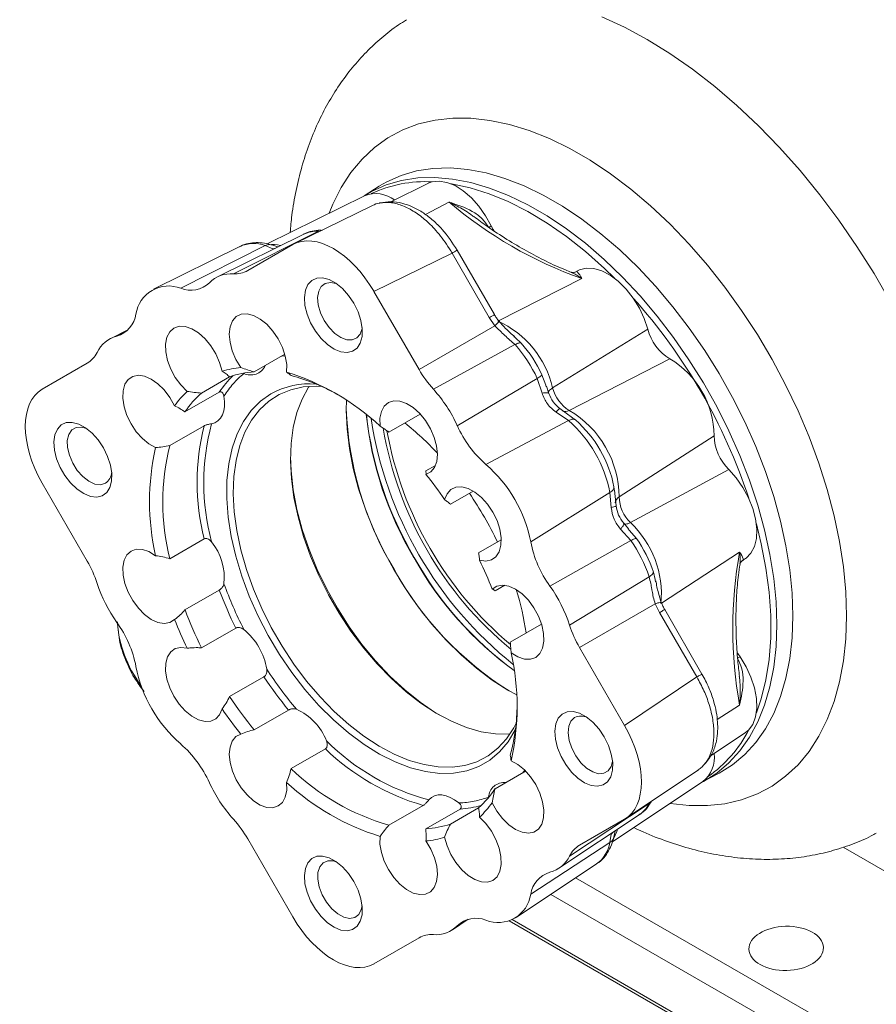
# Model space of a CAD drawing. Header units: inches. Extents: x 0.3 to 33.9, y 0.2 to 21.7.
# Tile 16 of 18: x 27.5 to 30.2, y 16.4 to 19.5. Entities that reach past the tile are written whole.
import ezdxf

# ---------------------------------------------------------------- set-up
doc = ezdxf.new("R2010")
doc.units = ezdxf.units.IN
doc.header["$MEASUREMENT"] = 0

msp = doc.modelspace()

# ---------------------------------------------------------------- linework, layer by layer
at = {"color": 7, "linetype": 'Continuous', "lineweight": 15}
for p, q in [((28.8047, 18.9567), (28.6872, 18.8985)), ((28.65, 18.9474), (28.6027, 18.9173)), ((28.604, 18.9177), (28.2978, 18.7662)), ((28.6288, 18.8871), (28.3833, 18.7664)), ((28.1917, 18.6719), (28.4597, 18.8056)), ((28.9945, 18.8179), (29.0023, 18.8225)), ((28.4131, 18.7967), (28.1414, 18.6623)), ((28.2124, 18.7577), (27.9407, 18.6233)), ((28.0262, 18.6264), (28.2916, 18.7605)), ((28.2367, 18.6819), (28.3783, 18.7637)), ((28.2916, 18.7605), (28.3162, 18.751)), ((28.3314, 18.7563), (28.3124, 18.7628)), ((28.8792, 18.7369), (28.6338, 18.6162)), ((28.9962, 18.5342), (28.8792, 18.7369)), ((29.0125, 18.5435), (28.8955, 18.7462)), ((29.2783, 18.6833), (29.2646, 18.6765)), ((28.6338, 18.6162), (28.7754, 18.3709)), ((28.9962, 18.5342), (29.0136, 18.5084)), ((27.8599, 18.4954), (27.8066, 18.469)), ((28.7754, 18.3709), (29.0136, 18.5084)), ((29.1954, 18.3131), (29.4949, 18.4975)), ((29.0787, 18.4705), (29.074, 18.475)), ((29.0771, 18.4492), (28.8205, 18.3089)), ((28.3536, 18.4188), (28.2573, 18.3632)), ((29.5637, 18.4047), (29.2479, 18.2424)), ((27.5905, 18.3088), (27.7321, 18.3906)), ((28.18, 18.3482), (28.0913, 18.297)), ((28.8958, 18.1939), (29.1469, 18.3426)), ((29.1469, 18.3426), (29.1622, 18.2965)), ((29.1752, 18.3167), (29.1736, 18.3213)), ((29.183, 18.296), (29.1758, 18.3181)), ((28.0396, 18.2375), (28.1475, 18.2997)), ((29.2583, 18.2193), (29.2186, 18.2479)), ((28.7792, 18.2308), (28.6809, 18.174)), ((29.2451, 18.2101), (28.9859, 18.0723)), ((29.2061, 18.2372), (29.2451, 18.2101)), ((29.2669, 18.2123), (29.2569, 18.2194)), ((28.0996, 18.1938), (27.9917, 18.1315)), ((29.4049, 17.9704), (29.7034, 18.1627)), ((28.7966, 18.0519), (28.8271, 18.0695)), ((29.7493, 18.0568), (29.4399, 17.8896)), ((27.7321, 17.7684), (27.5905, 18.0137)), ((29.3895, 17.9897), (29.3884, 18.002)), ((28.9455, 17.9887), (28.874, 17.9474)), ((29.1266, 17.8286), (29.3756, 17.9842)), ((29.3756, 17.9842), (29.3796, 17.9368)), ((29.3951, 17.9423), (29.3901, 17.991)), ((29.4089, 17.8692), (29.4412, 17.8329)), ((29.4345, 17.8701), (29.419, 17.8874)), ((29.4366, 17.8661), (29.433, 17.8703)), ((27.9917, 17.776), (28.0996, 17.8383)), ((28.9625, 17.7941), (29.034, 17.8353)), ((29.4412, 17.8329), (29.1869, 17.6897)), ((29.7893, 17.7678), (29.802, 17.7762)), ((29.2488, 17.567), (29.4986, 17.7191)), ((29.0448, 17.6925), (29.0143, 17.6748)), ((29.5194, 17.7035), (29.5176, 17.711)), ((28.1475, 17.677), (28.0396, 17.6148)), ((29.5182, 17.6345), (29.28, 17.497)), ((29.5182, 17.6345), (29.5318, 17.6066)), ((29.6488, 17.4039), (29.5318, 17.6066)), ((29.665, 17.4133), (29.548, 17.616)), ((29.0622, 17.5136), (29.1605, 17.5703)), ((28.0913, 17.4955), (28.1992, 17.5578)), ((29.28, 17.497), (29.4216, 17.2518)), ((29.7846, 17.4676), (29.7767, 17.4631)), ((28.2878, 17.4044), (28.1799, 17.3421)), ((29.6488, 17.4039), (29.4216, 17.2518)), ((28.2573, 17.2377), (28.3652, 17.3)), ((29.691, 17.1554), (29.802, 17.2294)), ((28.4809, 17.1778), (28.373, 17.1156)), ((29.0143, 17.0521), (29.1105, 17.1077)), ((29.4264, 16.9597), (29.6537, 17.1119)), ((29.6668, 17.074), (29.7165, 17.0999)), ((29.7165, 17.0999), (29.7146, 17.099)), ((29.3838, 16.8858), (29.6678, 17.075)), ((29.4986, 17.0061), (29.2488, 16.8409)), ((28.6809, 16.9378), (28.7887, 17.0001)), ((28.9044, 16.9887), (28.7966, 16.9264)), ((28.874, 16.9414), (28.9625, 16.9926)), ((29.2154, 16.8022), (29.4676, 16.9702)), ((29.4216, 16.9567), (29.28, 16.8749)), ((29.3796, 16.9092), (29.3756, 16.8831)), ((29.3879, 16.8999), (29.3918, 16.9197)), ((28.3783, 16.6493), (28.2367, 16.8946)), ((29.3756, 16.8831), (29.1266, 16.7204)), ((29.0813, 16.6478), (29.3335, 16.8159)), ((28.8805, 16.6088), (28.9301, 16.6418)), ((30.0137, 16.0857), (29.0587, 16.637)), ((28.7754, 16.5835), (28.6338, 16.5017))]:
    msp.add_line(p, q, dxfattribs=at)
at = {"color": 8, "linetype": 'Continuous', "lineweight": 15}
for p, q in [((28.7953, 18.8584), (28.8696, 18.8978)), ((28.3248, 18.753), (28.3162, 18.751)), ((28.3162, 18.751), (28.3204, 18.7509)), ((29.2869, 18.6569), (29.0253, 18.5244)), ((27.8253, 18.4758), (27.854, 18.49)), ((29.0967, 18.4536), (29.0787, 18.4705)), ((28.3538, 18.4144), (28.3443, 18.4134)), ((29.1736, 18.3213), (29.1616, 18.3543)), ((29.4587, 17.8398), (29.4366, 17.8661)), ((29.5379, 17.6366), (29.7834, 17.7969)), ((29.5176, 17.711), (29.5122, 17.7339)), ((29.7834, 17.315), (29.7127, 17.2707)), ((29.1013, 17.1023), (29.1066, 17.1096)), ((29.3857, 16.9157), (29.3796, 16.9092)), ((29.3816, 16.9129), (29.3796, 16.9092)), ((30.1087, 16.8688), (30.3577, 16.725)), ((30.054, 16.3182), (29.2678, 16.7721)), ((29.1901, 16.7203), (30.0127, 16.2454)), ((28.9225, 16.6394), (28.8958, 16.6216)), ((30.0127, 16.0959), (29.0687, 16.6408))]:
    msp.add_line(p, q, dxfattribs=at)
at = {"color": 8, "linetype": 'Continuous', "lineweight": 15, "flags": 128}
for points in [[(30.2566, 18.5852), (30.2062, 18.6726), (30.1524, 18.7578), (30.0955, 18.8404), (30.0359, 18.9201), (29.9737, 18.9964), (29.9092, 19.069), (29.8428, 19.1375), (29.7748, 19.2017), (29.7055, 19.2613), (29.6351, 19.3159), (29.5642, 19.3653), (29.4928, 19.4093), (29.4215, 19.4476), (29.3505, 19.4802)], [(30.1196, 17.5967), (30.1171, 17.6722), (30.1097, 17.7501), (30.0975, 17.8299), (30.0805, 17.9112), (30.0588, 17.9935), (30.0326, 18.0763), (30.0019, 18.1591), (29.967, 18.2415), (29.9281, 18.3229), (29.8854, 18.4029), (29.8391, 18.481), (29.7896, 18.5567), (29.7371, 18.6297), (29.6819, 18.6994), (29.6244, 18.7655), (29.5648, 18.8276), (29.5036, 18.8853), (29.4411, 18.9383), (29.3777, 18.9862), (29.3137, 19.0289), (29.2495, 19.0659), (29.1855, 19.0972), (29.1221, 19.1225), (29.0596, 19.1417), (28.9984, 19.1546), (28.9388, 19.1613), (28.8813, 19.1616), (28.8261, 19.1556), (28.7736, 19.1433), (28.7241, 19.1247), (28.6778, 19.1), (28.6351, 19.0693), (28.5962, 19.0328), (28.5613, 18.9907), (28.5306, 18.9433), (28.5044, 18.8908), (28.4929, 18.8627)], [(28.6513, 18.9482), (28.6738, 18.9613), (28.7193, 18.9815), (28.7679, 18.9956), (28.8192, 19.0035), (28.873, 19.005), (28.9289, 19.0003), (28.9865, 18.9892), (29.0455, 18.972), (29.1055, 18.9486), (29.166, 18.9193), (29.2268, 18.8842), (29.2874, 18.8436), (29.3473, 18.7977), (29.4063, 18.7469), (29.4639, 18.6914), (29.5198, 18.6316), (29.5736, 18.568), (29.625, 18.5008), (29.6736, 18.4307), (29.719, 18.3579), (29.7611, 18.283), (29.7995, 18.2065), (29.8341, 18.1288), (29.8644, 18.0505), (29.8905, 17.9721), (29.912, 17.894), (29.9289, 17.8169), (29.9411, 17.7411), (29.9484, 17.6673), (29.9509, 17.5958), (29.9484, 17.5271), (29.9411, 17.4616), (29.9289, 17.3999), (29.912, 17.3423), (29.8905, 17.2891), (29.8644, 17.2408), (29.8341, 17.1976), (29.7995, 17.1597), (29.7611, 17.1276), (29.719, 17.1013), (29.7165, 17.0999)], [(29.668, 17.0746), (29.6694, 17.0754), (29.7113, 17.1016), (29.7497, 17.1337), (29.7841, 17.1714), (29.8144, 17.2146), (29.8404, 17.2628), (29.8619, 17.3158), (29.8788, 17.3733), (29.8909, 17.4349), (29.8982, 17.5002), (29.9007, 17.5687), (29.8982, 17.6401), (29.8909, 17.7138), (29.8788, 17.7894), (29.8619, 17.8663), (29.8404, 17.9442), (29.8144, 18.0225), (29.7841, 18.1006), (29.7497, 18.1781), (29.7113, 18.2544), (29.6694, 18.3291), (29.624, 18.4018), (29.5755, 18.4718), (29.5243, 18.5388), (29.4706, 18.6023), (29.4148, 18.6619), (29.3573, 18.7173), (29.2985, 18.768), (29.2387, 18.8138), (29.1782, 18.8543), (29.1176, 18.8893), (29.0572, 18.9185), (28.9974, 18.9418), (28.9385, 18.9591), (28.881, 18.9701), (28.8252, 18.9749), (28.7716, 18.9733), (28.7203, 18.9655), (28.6719, 18.9514), (28.6265, 18.9312), (28.6032, 18.9177)], [(29.1954, 18.3131), (29.1916, 18.3106), (29.1884, 18.308), (29.1858, 18.3055), (29.1839, 18.303), (29.1827, 18.3006), (29.1822, 18.2983), (29.1824, 18.2962), (29.1825, 18.296)], [(29.4399, 17.8896), (29.4358, 17.8876), (29.432, 17.8861), (29.4285, 17.8851), (29.4254, 17.8847), (29.4227, 17.8849), (29.4205, 17.8856), (29.4188, 17.8867)], [(29.5646, 17.0063), (29.5648, 17.0062), (29.6244, 16.9996), (29.6819, 16.9993), (29.7371, 17.0053), (29.7896, 17.0176), (29.8391, 17.0362), (29.8854, 17.0609), (29.9281, 17.0916), (29.967, 17.1281), (30.0019, 17.1701), (30.0326, 17.2176), (30.0588, 17.27), (30.0805, 17.3273), (30.0975, 17.3889), (30.1097, 17.4547), (30.1171, 17.524), (30.1196, 17.5967)], [(29.3864, 16.8951), (29.3973, 16.9175), (29.3996, 16.9249)]]:
    msp.add_lwpolyline(points, dxfattribs=at)
at = {"color": 7, "linetype": 'Continuous', "lineweight": 15, "flags": 128}
for points in [[(29.0023, 18.8225), (28.9846, 18.8548), (28.9636, 18.8847), (28.94, 18.9111), (28.9147, 18.9329), (28.8886, 18.9493), (28.8628, 18.9596), (28.8383, 18.9636), (28.816, 18.961), (28.8047, 18.9567)], [(29.3897, 18.6584), (29.3581, 18.689), (29.2991, 18.7416), (29.2391, 18.7891), (29.1783, 18.8314), (29.1171, 18.8681), (29.0561, 18.899), (28.9956, 18.9239), (28.9361, 18.9426), (28.8778, 18.955), (28.8752, 18.9554)], [(29.0023, 18.8225), (29.0082, 18.8113), (29.0114, 18.8058)], [(29.4949, 18.4975), (29.4837, 18.5311), (29.4682, 18.5642), (29.4489, 18.5956), (29.4265, 18.624), (29.402, 18.6484), (29.3762, 18.6678), (29.3502, 18.6814), (29.3249, 18.6889), (29.3013, 18.6898), (29.2802, 18.6842), (29.2783, 18.6833)], [(28.5706, 18.5792), (28.5539, 18.604), (28.5347, 18.6254), (28.514, 18.6423), (28.4928, 18.6538), (28.4724, 18.6593), (28.4537, 18.6585), (28.4379, 18.6514), (28.4258, 18.6383), (28.418, 18.6201), (28.4149, 18.5977), (28.4167, 18.5723), (28.4234, 18.5452), (28.4345, 18.518), (28.4495, 18.492), (28.4675, 18.4688), (28.4876, 18.4495), (28.5087, 18.4352), (28.5297, 18.4266), (28.5493, 18.4243), (28.5667, 18.4283), (28.5808, 18.4384), (28.5908, 18.4542), (28.5963, 18.4746), (28.5969, 18.4987), (28.5926, 18.5251), (28.5837, 18.5525), (28.5706, 18.5792)], [(28.5172, 18.6401), (28.515, 18.641), (28.4967, 18.6448), (28.4807, 18.6419), (28.4681, 18.6325), (28.4599, 18.6173), (28.4566, 18.5974), (28.4586, 18.5743), (28.4656, 18.5496), (28.4772, 18.5253)], [(28.3588, 18.3629), (28.3594, 18.387), (28.355, 18.4134), (28.346, 18.4407), (28.3327, 18.4673), (28.3161, 18.4919), (28.2968, 18.5131), (28.2761, 18.5298), (28.255, 18.5409), (28.2347, 18.546), (28.2162, 18.5448), (28.2007, 18.5372), (28.1889, 18.5238), (28.1814, 18.5052), (28.1788, 18.4826), (28.1811, 18.457), (28.1882, 18.4299), (28.1997, 18.4028), (28.2151, 18.3772)], [(28.4772, 18.5253), (28.4925, 18.5031), (28.5103, 18.4847), (28.5293, 18.4715), (28.5482, 18.4643), (28.5655, 18.4639), (28.5799, 18.4701), (28.5905, 18.4825), (28.5962, 18.5002), (28.5966, 18.5026)], [(28.1562, 18.3657), (28.1486, 18.3929), (28.1367, 18.4199), (28.121, 18.4453), (28.1025, 18.4677), (28.0821, 18.486), (28.061, 18.499), (28.0403, 18.5061), (28.0212, 18.5069), (28.0046, 18.5013), (27.9915, 18.4897), (27.9826, 18.4727), (27.9784, 18.4512), (27.9791, 18.4265), (27.9847, 18.3997), (27.9949, 18.3724), (28.009, 18.3462), (28.0265, 18.3223), (28.0462, 18.3022)], [(28.0069, 18.2569), (27.9923, 18.283), (27.9746, 18.3066), (27.9547, 18.3262), (27.9337, 18.341), (27.9128, 18.3501), (27.893, 18.3529), (27.8755, 18.3494), (27.8612, 18.3397), (27.8508, 18.3244), (27.8451, 18.3042), (27.8442, 18.2804), (27.8483, 18.2541), (27.857, 18.2268), (27.87, 18.2001), (27.8864, 18.1753), (27.9055, 18.1538), (27.9262, 18.1369), (27.9473, 18.1253)], [(28.4695, 18.3176), (28.4535, 18.3184), (28.4116, 18.316), (28.3723, 18.3073), (28.336, 18.2923), (28.3031, 18.2713), (28.2739, 18.2445), (28.2488, 18.212), (28.228, 18.1744), (28.2117, 18.1319), (28.2001, 18.085), (28.1934, 18.0343), (28.1915, 17.9802), (28.1946, 17.9233), (28.2026, 17.8643), (28.2153, 17.8037), (28.2328, 17.7423), (28.2547, 17.6806), (28.2808, 17.6193), (28.311, 17.5591), (28.3448, 17.5005), (28.3819, 17.4443), (28.4219, 17.391), (28.4643, 17.3412), (28.5088, 17.2954), (28.5549, 17.254), (28.602, 17.2176), (28.6497, 17.1866), (28.6975, 17.1611), (28.7448, 17.1416), (28.7912, 17.1282), (28.8361, 17.121), (28.8791, 17.1202), (28.9198, 17.1258), (28.9576, 17.1376), (28.9923, 17.1556), (29.0234, 17.1796), (29.0506, 17.2093), (29.0736, 17.2444), (29.0809, 17.2586)], [(28.4298, 18.3178), (28.4283, 18.3157), (28.4075, 18.278), (28.3912, 18.2355), (28.3797, 18.1887), (28.3729, 18.1379), (28.3711, 18.0838), (28.3742, 18.027), (28.3821, 17.968), (28.3949, 17.9074), (28.4123, 17.846), (28.4342, 17.7843), (28.4604, 17.723), (28.4905, 17.6627), (28.5243, 17.6042), (28.5614, 17.548), (28.6014, 17.4947), (28.6439, 17.4448), (28.6884, 17.399), (28.7345, 17.3577), (28.7816, 17.3213), (28.8293, 17.2902), (28.877, 17.2648), (28.9243, 17.2452), (28.9707, 17.2318), (29.0157, 17.2247), (29.0587, 17.2239), (29.0612, 17.2241)], [(28.1621, 18.287), (28.164, 18.2704), (28.1637, 18.2549), (28.1615, 18.2407), (28.1572, 18.2283), (28.1511, 18.2178), (28.1432, 18.2096), (28.1338, 18.2037), (28.123, 18.2004)], [(29.0788, 17.2397), (29.0777, 17.2375), (29.0553, 17.2003), (29.0285, 17.1685), (28.9977, 17.1425), (28.9632, 17.1226), (28.9252, 17.1089), (28.8843, 17.1016), (28.8409, 17.1008), (28.7954, 17.1064), (28.7483, 17.1186), (28.7001, 17.137), (28.6514, 17.1615), (28.6025, 17.1919), (28.5541, 17.2278), (28.5067, 17.2688), (28.4608, 17.3145), (28.4168, 17.3645), (28.3752, 17.4182), (28.3365, 17.475), (28.3011, 17.5343), (28.2693, 17.5955), (28.2415, 17.658), (28.218, 17.721), (28.199, 17.784), (28.1847, 17.8462), (28.1754, 17.907), (28.171, 17.9657), (28.1716, 18.0218), (28.1772, 18.0746), (28.1878, 18.1235), (28.2033, 18.1682), (28.2234, 18.2079), (28.2481, 18.2425), (28.2769, 18.2714), (28.3096, 18.2944), (28.3096, 18.2944)], [(28.5475, 18.2743), (28.5468, 18.243), (28.5493, 18.1841), (28.5566, 18.1229), (28.5687, 18.06), (28.5855, 17.9961), (28.6068, 17.9317), (28.6325, 17.8675), (28.6622, 17.8041), (28.6957, 17.7421), (28.7326, 17.6821), (28.7727, 17.6247), (28.8155, 17.5704), (28.8605, 17.5197), (28.9075, 17.4732), (28.9559, 17.4313), (29.0052, 17.3943), (29.055, 17.3628), (29.0824, 17.3478)], [(28.7971, 18.0412), (28.8124, 18.0491), (28.8239, 18.0629), (28.831, 18.0818), (28.8333, 18.1047), (28.8307, 18.1305), (28.8232, 18.1576), (28.8114, 18.1846), (28.7959, 18.2101), (28.7775, 18.2327), (28.7571, 18.251), (28.736, 18.2642), (28.7153, 18.2716), (28.696, 18.2726), (28.6794, 18.2672), (28.6661, 18.2558), (28.6571, 18.239), (28.6527, 18.2177), (28.6533, 18.193)], [(27.7832, 18.1245), (27.7665, 18.1493), (27.7473, 18.1707), (27.7266, 18.1876), (27.7054, 18.1991), (27.685, 18.2046), (27.6663, 18.2038), (27.6505, 18.1966), (27.6384, 18.1836), (27.6305, 18.1654), (27.6275, 18.143), (27.6293, 18.1176), (27.636, 18.0905), (27.6471, 18.0633), (27.6621, 18.0373), (27.6801, 18.0141), (27.7002, 17.9948), (27.7213, 17.9805), (27.7423, 17.9719), (27.7619, 17.9696), (27.7793, 17.9736), (27.7934, 17.9837), (27.8034, 17.9995), (27.8089, 18.0199), (27.8095, 18.044), (27.8052, 18.0704), (27.7963, 18.0978), (27.7832, 18.1245)], [(27.7298, 18.1854), (27.7137, 18.1898), (27.697, 18.1886), (27.6835, 18.1808), (27.6741, 18.1669), (27.6696, 18.148), (27.6702, 18.1256), (27.676, 18.1011), (27.6865, 18.0766), (27.701, 18.0537), (27.7183, 18.0342), (27.7371, 18.0196), (27.7562, 18.0108), (27.774, 18.0086), (27.7893, 18.0132), (27.7893, 18.0132)], [(28.3711, 18.0967), (28.373, 18.0524), (28.3799, 17.9925), (28.3917, 17.9309), (28.4083, 17.8683), (28.4296, 17.8052), (28.4553, 17.7423), (28.4852, 17.6804), (28.5188, 17.6201), (28.5559, 17.5619), (28.5961, 17.5066), (28.639, 17.4547), (28.684, 17.4068), (28.7307, 17.3634), (28.7787, 17.3249), (28.8274, 17.2917), (28.8404, 17.2838)], [(29.802, 17.7762), (29.8037, 17.7774), (29.8191, 17.7929), (29.8301, 17.8138), (29.8363, 17.8395), (29.8375, 17.8689), (29.8336, 17.9009), (29.8248, 17.9343), (29.8113, 17.9678), (29.7938, 18.0002), (29.7729, 18.0303), (29.7493, 18.0568)], [(28.9659, 17.7712), (28.9857, 17.7686), (29.0031, 17.7723), (29.0173, 17.7822), (29.0274, 17.7977), (29.033, 17.818), (29.0337, 17.842), (29.0295, 17.8684), (29.0206, 17.8956), (29.0075, 17.9223), (28.991, 17.947), (28.9718, 17.9683), (28.9511, 17.9851), (28.93, 17.9965), (28.9096, 18.0018), (28.8911, 18.0008), (28.8754, 17.9934), (28.8635, 17.9802), (28.8559, 17.9618)], [(29.8361, 17.2911), (29.8513, 17.3356), (29.8661, 17.3955), (29.876, 17.4594), (29.881, 17.5269), (29.881, 17.5975), (29.876, 17.6707), (29.8661, 17.7461), (29.8513, 17.8231), (29.8361, 17.8851)], [(27.9473, 17.7853), (27.9262, 17.7981), (27.9055, 17.805), (27.8864, 17.8056), (27.87, 17.7998), (27.857, 17.788), (27.8483, 17.7709), (27.8442, 17.7493), (27.8451, 17.7244), (27.8508, 17.6976), (27.8612, 17.6703), (27.8755, 17.6441), (27.893, 17.6204), (27.9128, 17.6004), (27.9337, 17.5852), (27.9547, 17.5758), (27.9746, 17.5725), (27.9923, 17.5756), (28.0069, 17.5849)], [(29.0648, 17.4802), (29.0859, 17.4674), (29.1066, 17.4605), (29.1257, 17.4599), (29.1422, 17.4656), (29.1551, 17.4774), (29.1639, 17.4946), (29.1679, 17.5162), (29.167, 17.5411), (29.1613, 17.5679), (29.151, 17.5951), (29.1367, 17.6213), (29.1191, 17.6451), (29.0994, 17.6651), (29.0784, 17.6802), (29.0574, 17.6897), (29.0375, 17.693), (29.0198, 17.6899), (29.0052, 17.6806)], [(28.0462, 17.4942), (28.0265, 17.4969), (28.009, 17.4931), (27.9949, 17.4832), (27.9847, 17.4677), (27.9791, 17.4474), (27.9784, 17.4234), (27.9826, 17.3971), (27.9915, 17.3698), (28.0046, 17.3431), (28.0212, 17.3185), (28.0403, 17.2971), (28.061, 17.2803), (28.0821, 17.2689), (28.1025, 17.2636), (28.121, 17.2647), (28.1367, 17.272), (28.1486, 17.2852), (28.1562, 17.3036)], [(29.7756, 17.4822), (29.7778, 17.4783), (29.7846, 17.4676)], [(29.802, 17.2294), (29.8113, 17.237), (29.8248, 17.255), (29.8336, 17.2782), (29.8375, 17.3058), (29.8363, 17.3365), (29.8301, 17.3693), (29.8191, 17.403), (29.8037, 17.4361), (29.7846, 17.4676)], [(29.358, 17.2154), (29.3413, 17.2402), (29.3221, 17.2616), (29.3014, 17.2785), (29.2802, 17.29), (29.2598, 17.2955), (29.2411, 17.2947), (29.2253, 17.2875), (29.2132, 17.2745), (29.2054, 17.2563), (29.2023, 17.2339), (29.2041, 17.2084), (29.2108, 17.1814), (29.2219, 17.1541), (29.2369, 17.1282), (29.2549, 17.105), (29.275, 17.0857), (29.2961, 17.0714), (29.3171, 17.0628), (29.3367, 17.0605), (29.3541, 17.0645), (29.3682, 17.0746), (29.3782, 17.0903), (29.3837, 17.1108), (29.3843, 17.1349), (29.38, 17.1613), (29.3711, 17.1887), (29.358, 17.2154)], [(29.2646, 17.2764), (29.253, 17.2654), (29.246, 17.2489), (29.244, 17.228), (29.2473, 17.2044), (29.2555, 17.1796), (29.2681, 17.1557), (29.2841, 17.1343), (29.3024, 17.1171), (29.3215, 17.1053), (29.3401, 17.0998), (29.3568, 17.101), (29.3704, 17.1088), (29.3798, 17.1227), (29.384, 17.1387)], [(28.2151, 17.2243), (28.1997, 17.2163), (28.1882, 17.2025), (28.1811, 17.1837), (28.1788, 17.1607), (28.1814, 17.135), (28.1889, 17.1079), (28.2007, 17.0808), (28.2162, 17.0553), (28.2347, 17.0328), (28.255, 17.0144), (28.2761, 17.0012), (28.2968, 16.9939), (28.3161, 16.9929), (28.3327, 16.9982), (28.346, 17.0096), (28.355, 17.0264), (28.3594, 17.0478), (28.3588, 17.0725)], [(29.0052, 17.0085), (29.0198, 16.9824), (29.0375, 16.9589), (29.0574, 16.9392), (29.0784, 16.9244), (29.0994, 16.9154), (29.1191, 16.9125), (29.1367, 16.916), (29.151, 16.9257), (29.1613, 16.9411), (29.167, 16.9612), (29.1679, 16.9851), (29.1639, 17.0114), (29.1551, 17.0386), (29.1422, 17.0654), (29.1257, 17.0902), (29.1066, 17.1116), (29.0859, 17.1286), (29.0648, 17.1402)], [(28.8062, 17.0171), (28.8144, 17.0248), (28.8242, 17.0301), (28.8353, 17.0328), (28.8474, 17.0328), (28.8603, 17.0303), (28.8737, 17.0252), (28.8873, 17.0176), (28.9007, 17.0077)], [(28.8559, 16.8997), (28.8635, 16.8726), (28.8754, 16.8456), (28.8911, 16.8201), (28.9096, 16.7977), (28.93, 16.7795), (28.9511, 16.7665), (28.9718, 16.7594), (28.991, 16.7586), (29.0075, 16.7641), (29.0206, 16.7757), (29.0295, 16.7927), (29.0337, 16.8142), (29.033, 16.839), (29.0274, 16.8658), (29.0173, 16.893), (29.0031, 16.9193), (28.9857, 16.9431), (28.9659, 16.9633)], [(28.6533, 16.9025), (28.6527, 16.8784), (28.6571, 16.8521), (28.6661, 16.8248), (28.6794, 16.7981), (28.696, 16.7735), (28.7153, 16.7523), (28.736, 16.7357), (28.7571, 16.7245), (28.7775, 16.7194), (28.7959, 16.7207), (28.8114, 16.7282), (28.8232, 16.7417), (28.8307, 16.7602), (28.8333, 16.7829), (28.831, 16.8085), (28.8239, 16.8356), (28.8124, 16.8627), (28.7971, 16.8883)], [(28.5706, 16.7607), (28.5539, 16.7855), (28.5347, 16.8069), (28.514, 16.8238), (28.4928, 16.8353), (28.4724, 16.8408), (28.4537, 16.84), (28.4379, 16.8328), (28.4258, 16.8198), (28.418, 16.8016), (28.4149, 16.7792), (28.4167, 16.7537), (28.4234, 16.7267), (28.4345, 16.6994), (28.4495, 16.6735), (28.4675, 16.6503), (28.4876, 16.631), (28.5087, 16.6167), (28.5297, 16.6081), (28.5493, 16.6058), (28.5667, 16.6098), (28.5808, 16.6199), (28.5908, 16.6356), (28.5963, 16.6561), (28.5969, 16.6802), (28.5926, 16.7066), (28.5837, 16.7339), (28.5706, 16.7607)], [(28.5172, 16.8216), (28.5057, 16.8252), (28.4884, 16.8257), (28.4739, 16.8195), (28.4634, 16.8071), (28.4576, 16.7893), (28.457, 16.7676), (28.4615, 16.7435), (28.4709, 16.7188), (28.4844, 16.6953), (28.5011, 16.6749), (28.5197, 16.6589), (28.5389, 16.6486), (28.5571, 16.6447), (28.5732, 16.6476), (28.5857, 16.657), (28.594, 16.6723), (28.5966, 16.684)]]:
    msp.add_lwpolyline(points, dxfattribs=at)
at = {"color": 7, "linetype": 'Continuous', "lineweight": 15}
for centre, radius, start, end in [((28.7947, 18.5637), 0.3981, 86.831, 115.1602), ((28.6391, 18.8247), 0.0994, 53.1371, 110.6521), ((29.7388, 19.9216), 1.343, 229.6682, 250.3372), ((28.1975, 18.7521), 0.0804, 265.8643, 299.2038), ((28.0576, 18.7054), 0.0851, 248.3432, 313.6479), ((28.1838, 18.5778), 0.0944, 85.2541, 135.6159), ((27.9878, 18.5303), 0.1034, 68.224, 171.7868), ((28.1157, 17.4074), 1.786, 18.2474, 41.7526), ((27.8013, 18.5574), 0.0851, 286.365, 351.663), ((28.8946, 18.2424), 0.3091, 13.2274, 65.3926), ((29.642, 18.5347), 0.1518, 194.1987, 238.9046), ((27.8487, 18.3843), 0.0945, 104.396, 154.755), ((28.7673, 18.1701), 0.417, 24.4282, 42.0059), ((28.8082, 18.1938), 0.3882, 24.4282, 42.0059), ((27.691, 18.4596), 0.0804, 300.8078, 334.1438), ((29.4172, 18.1588), 0.2862, 0.7733, 59.2267), ((28.2435, 18.0739), 0.3046, 95.3485, 106.6426), ((28.2459, 18.4038), 0.0501, 244.5267, 335.2991), ((29.0883, 18.5508), 0.3608, 209.8968, 222.083), ((28.397, 18.1355), 0.2987, 133.6503, 146.6398), ((28.2742, 18.0697), 0.294, 93.287, 108.7042), ((28.1336, 17.6328), 0.764, 47.1477, 72.8577), ((28.2269, 17.7828), 0.5874, 60.4378, 75.5963), ((28.2554, 18.0807), 0.3046, 133.3676, 144.6604), ((28.4319, 18.0739), 0.2521, 85.404, 119.022), ((28.4862, 18.0079), 0.4499, 24.4282, 42.0059), ((29.3077, 18.3415), 0.1158, 194.1987, 238.9046), ((28.2854, 18.0761), 0.294, 131.3063, 146.7217), ((29.5917, 18.2836), 1.0455, 181.9565, 211.1437), ((29.0849, 17.967), 0.32, 0.6175, 59.3825), ((29.7055, 18.3446), 1.1021, 185.9926, 210.8758), ((29.738, 18.3576), 1.1355, 186.4889, 210.597), ((29.8359, 18.4004), 1.2248, 188.606, 231.3886), ((28.9815, 17.9073), 0.4015, 11.0428, 48.9572), ((29.0215, 17.9303), 0.3738, 11.0428, 48.9572), ((28.8133, 18.016), 0.7355, 166.0149, 193.9851), ((28.8194, 18.0146), 0.7208, 165.0575, 194.9425), ((29.7957, 18.3772), 1.1491, 189.547, 230.449), ((29.8049, 18.3825), 1.1486, 190.2434, 229.7413), ((28.1636, 17.4884), 0.9122, 42.7713, 51.5543), ((29.2169, 18.3378), 0.3518, 204.1335, 228.9698), ((29.8551, 18.1656), 0.1518, 181.0965, 225.8004), ((28.6924, 17.9553), 0.7642, 167.1471, 192.8529), ((28.7054, 17.9538), 0.7355, 166.0149, 193.9851), ((28.7014, 17.7456), 0.4332, 11.0428, 48.9572), ((27.7627, 18.0515), 0.0467, 304.7554, 355.4745), ((27.7341, 17.1917), 1.3607, 34.4712, 38.6322), ((27.9783, 17.328), 1.1577, 25.614, 34.387), ((29.5206, 17.9726), 0.1158, 181.0965, 225.8004), ((29.2282, 17.6644), 0.3091, 354.6093, 46.7712), ((29.143, 17.6139), 0.3882, 17.9943, 35.5716), ((27.9855, 17.7161), 0.1777, 353.7982, 39.3021), ((29.472, 17.8959), 0.3519, 191.0308, 215.8661), ((29.102, 17.5903), 0.417, 17.9943, 35.5716), ((29.7223, 18.3154), 1.102, 209.124, 234.0026), ((29.7313, 18.3207), 1.1113, 209.1372, 233.772), ((31.1049, 17.5559), 1.3433, 169.6671, 190.3329), ((27.42, 17.5874), 0.3609, 17.9174, 30.1031), ((27.738, 17.1848), 1.3608, 21.368, 25.5289), ((29.6125, 18.2474), 1.0455, 208.856, 238.039), ((28.1912, 17.8374), 0.4499, 197.9943, 215.5716), ((28.8209, 17.428), 0.4499, 17.9943, 35.5716), ((29.3744, 18.1384), 1.3108, 200.6062, 206.2907), ((28.2101, 17.4084), 0.9119, 8.4466, 17.2332), ((29.2666, 18.0761), 1.3108, 200.6062, 206.2907), ((27.5401, 17.3696), 0.3519, 11.0308, 35.8661), ((29.2741, 18.0807), 1.3608, 201.368, 205.5289), ((29.5922, 17.678), 0.3609, 197.9174, 210.1031), ((28.0929, 17.3942), 0.2066, 9.4989, 50.5011), ((28.3197, 17.3102), 0.7642, 347.1471, 12.8529), ((28.3107, 17.5199), 0.4332, 191.0428, 228.9572), ((29.3781, 18.1318), 1.3107, 213.7093, 219.3941), ((29.2702, 18.0696), 1.3107, 213.7093, 219.3941), ((28.4963, 17.3159), 0.5875, 344.4087, 359.5558), ((29.278, 18.0738), 1.3607, 214.4712, 218.6322), ((28.3181, 17.1401), 0.1777, 20.6966, 66.2044), ((29.2845, 17.2342), 0.0467, 64.5174, 115.2554), ((29.4521, 17.4211), 0.4039, 305.0565, 332.9716), ((27.7952, 16.9277), 0.3518, 24.1335, 48.9698), ((28.9933, 17.713), 0.7206, 225.0578, 254.9476), ((28.9916, 17.707), 0.7354, 226.0154, 253.99), ((29.6048, 17.1519), 0.0994, 309.3479, 6.8828), ((28.8837, 17.6447), 0.7354, 226.0154, 253.99), ((28.526, 17.2576), 0.4499, 204.4282, 222.0059), ((28.8785, 17.6326), 0.764, 227.1477, 252.8577), ((29.0431, 17.0227), 0.0494, 83.8498, 176.3991), ((28.7684, 17.2134), 0.294, 311.3063, 326.7217), ((28.7568, 17.1847), 0.3046, 313.3676, 324.6604), ((28.8873, 17.2846), 0.2964, 273.3186, 286.3954), ((27.9239, 16.7147), 0.3608, 29.8968, 42.083), ((28.7797, 17.2199), 0.294, 273.287, 288.7042), ((28.7687, 17.1915), 0.3046, 275.3485, 286.6426), ((29.3211, 16.8058), 0.0804, 120.8078, 154.1438), ((29.1634, 16.8812), 0.0945, 284.396, 334.755), ((29.2108, 16.708), 0.0851, 106.365, 171.663), ((29.0243, 16.7352), 0.1034, 248.224, 351.7868), ((28.9545, 16.56), 0.0851, 68.3432, 133.6479), ((28.8283, 16.6877), 0.0944, 265.2541, 315.6159), ((28.8147, 16.5134), 0.0804, 85.8643, 119.2038)]:
    msp.add_arc(centre, radius, start, end, dxfattribs=at)
at = {"color": 8, "linetype": 'Continuous', "lineweight": 15}
for centre, radius, start, end in [((28.4532, 18.7133), 0.0925, 85.9779, 115.6466), ((28.2555, 18.6615), 0.1055, 69.9415, 114.1042), ((28.3132, 18.6626), 0.1015, 74.7764, 96.4515), ((29.2351, 18.2632), 0.0244, 245.9061, 301.4988), ((29.4166, 17.9489), 0.0245, 118.5134, 173.7779), ((29.4149, 17.0471), 0.0932, 304.4619, 333.9178), ((29.2717, 16.9013), 0.1055, 305.8928, 350.0645)]:
    msp.add_arc(centre, radius, start, end, dxfattribs=at)
at = {"color": 7, "linetype": 'Continuous', "lineweight": 15}
for centre, major_axis, start_param, end_param in [((28.5061, 18.5416), (-0.1276, 0.2222), 4.716579, 6.284636), ((27.719, 18.0871), (-0.1286, 0.2216), 6.281897, 7.849954), ((29.2931, 17.1784), (-0.1286, 0.2216), 3.140304, 4.708361), ((28.5061, 16.7239), (-0.1276, 0.2222), 1.574986, 3.143044)]:
    msp.add_ellipse(centre, major_axis=major_axis, ratio=0.577377, start_param=start_param, end_param=end_param, dxfattribs=at)
at = {"color": 8, "linetype": 'Continuous', "lineweight": 15}
msp.add_ellipse((28.8271, 17.5766), major_axis=(0.9999, -0.0208), ratio=0.562909, start_param=3.186106, end_param=3.54255, dxfattribs=at)
at = {"color": 7, "linetype": 'Continuous', "lineweight": 15}
msp.add_ellipse((29.9297, 16.5505), major_axis=(0.1172, 0.0027), ratio=0.592198, dxfattribs=at)
for points, knots in [([(28.7362, 19.4708), (28.7276, 19.4655), (28.7002, 19.4488), (28.6578, 19.415), (28.6092, 19.3702), (28.5647, 19.3204), (28.5243, 19.2664), (28.4881, 19.208), (28.4562, 19.1454), (28.4287, 19.0787), (28.4059, 19.0081), (28.3879, 18.9337), (28.3758, 18.8649), (28.3718, 18.82), (28.3702, 18.802)], [0, 0, 0, 0, 0.039453, 0.12476, 0.210171, 0.296078, 0.382854, 0.470835, 0.560299, 0.65144, 0.744339, 0.838947, 0.935082, 1, 1, 1, 1]), ([(28.6542, 18.8948), (28.6531, 18.8947), (28.6437, 18.8943), (28.6359, 18.8901), (28.6291, 18.8864)], [0, 0, 0, 0, 0.120456, 1, 1, 1, 1]), ([(28.8955, 18.7462), (28.8806, 18.769), (28.8581, 18.8033), (28.8201, 18.8404), (28.7891, 18.8643), (28.756, 18.8829), (28.7217, 18.895), (28.6869, 18.9003), (28.6649, 18.8969), (28.6538, 18.8951)], [0, 0, 0, 0, 0.241053, 0.363521, 0.487485, 0.613149, 0.740581, 0.869651, 1, 1, 1, 1]), ([(28.8696, 18.8978), (28.8947, 18.8895), (28.9318, 18.8772), (28.9738, 18.8479), (28.9877, 18.8278), (28.9945, 18.8179)], [0, 0, 0, 0, 0.515992, 0.763481, 1, 1, 1, 1]), ([(29.2547, 18.6769), (29.2483, 18.6793), (29.222, 18.6891), (29.1747, 18.7112), (29.1133, 18.743), (29.0517, 18.7797), (28.9964, 18.816), (28.9619, 18.8418), (28.9478, 18.8523)], [0, 0, 0, 0, 0.062856, 0.262765, 0.462547, 0.662226, 0.861803, 1, 1, 1, 1]), ([(28.4711, 18.8086), (28.4689, 18.8088), (28.4583, 18.8097), (28.4395, 18.8064), (28.4219, 18.8019), (28.4139, 18.7969), (28.413, 18.7963)], [0, 0, 0, 0, 0.107682, 0.524232, 0.946785, 1, 1, 1, 1]), ([(28.3122, 18.7627), (28.3045, 18.7648), (28.2884, 18.7693), (28.2637, 18.7709), (28.2388, 18.7677), (28.2206, 18.7627), (28.2121, 18.7572), (28.2106, 18.7563)], [0, 0, 0, 0, 0.221573, 0.46265, 0.704641, 0.950119, 1, 1, 1, 1]), ([(29.2652, 18.6768), (29.2621, 18.6762), (29.2562, 18.6752), (29.2547, 18.6762), (29.254, 18.6767)], [0, 0, 0, 0, 0.528494, 1, 1, 1, 1]), ([(29.0262, 18.5233), (29.0237, 18.5266), (29.0187, 18.5331), (29.0145, 18.5402), (29.0124, 18.5437)], [0, 0, 0, 0, 0.503798, 1, 1, 1, 1]), ([(29.0769, 18.4736), (29.0668, 18.4823), (29.0487, 18.4981), (29.0329, 18.5158), (29.0258, 18.5237)], [0, 0, 0, 0, 0.552155, 1, 1, 1, 1]), ([(29.0136, 18.5084), (29.024, 18.4983), (29.0447, 18.4781), (29.0663, 18.4588), (29.0771, 18.4492)], [0, 0, 0, 0, 0.502779, 1, 1, 1, 1]), ([(28.1562, 18.3657), (28.1607, 18.3629), (28.1696, 18.3571), (28.1765, 18.3511), (28.1799, 18.3481)], [0, 0, 0, 0, 0.4969691, 1, 1, 1, 1]), ([(28.2151, 18.3772), (28.2219, 18.3747), (28.2356, 18.3699), (28.2501, 18.3654), (28.2573, 18.3632)], [0, 0, 0, 0, 0.496969, 1, 1, 1, 1]), ([(28.3588, 18.3629), (28.3617, 18.3609), (28.3676, 18.3568), (28.3712, 18.3534), (28.373, 18.3517)], [0, 0, 0, 0, 0.496969, 1, 1, 1, 1]), ([(28.0462, 18.3022), (28.0536, 18.301), (28.0686, 18.2987), (28.0837, 18.2976), (28.0913, 18.297)], [0, 0, 0, 0, 0.496969, 1, 1, 1, 1]), ([(28.1475, 18.2997), (28.1485, 18.3002), (28.1505, 18.301), (28.1537, 18.3005), (28.157, 18.2985), (28.1604, 18.2942), (28.1615, 18.2896), (28.1621, 18.287)], [0, 0, 0, 0, 0.14452, 0.288613, 0.442004, 0.679534, 1, 1, 1, 1]), ([(29.1622, 18.2965), (29.1669, 18.2848), (29.1764, 18.2615), (29.1962, 18.2453), (29.2061, 18.2372)], [0, 0, 0, 0, 0.500024, 1, 1, 1, 1]), ([(29.2186, 18.2479), (29.211, 18.2546), (29.1957, 18.2679), (29.1873, 18.2867), (29.183, 18.296)], [0, 0, 0, 0, 0.501695, 1, 1, 1, 1]), ([(28.0069, 18.2569), (28.0127, 18.254), (28.0245, 18.248), (28.0346, 18.241), (28.0396, 18.2375)], [0, 0, 0, 0, 0.496969, 1, 1, 1, 1]), ([(28.123, 18.2004), (28.1207, 18.2), (28.1171, 18.1994), (28.1107, 18.198), (28.1059, 18.1966), (28.1021, 18.1952), (28.1003, 18.1942), (28.0996, 18.1938)], [0, 0, 0, 0, 0.36156, 0.574987, 0.749388, 0.895731, 1, 1, 1, 1]), ([(28.6533, 18.193), (28.6576, 18.1901), (28.6662, 18.1845), (28.6759, 18.1775), (28.6809, 18.174)], [0, 0, 0, 0, 0.496969, 1, 1, 1, 1]), ([(27.9473, 18.1253), (27.9548, 18.1259), (27.9699, 18.1271), (27.9844, 18.1301), (27.9917, 18.1315)], [0, 0, 0, 0, 0.496969, 1, 1, 1, 1]), ([(28.7971, 18.0412), (28.7974, 18.0425), (28.7981, 18.0452), (28.7971, 18.0496), (28.7966, 18.0519)], [0, 0, 0, 0, 0.496969, 1, 1, 1, 1]), ([(28.8559, 17.9618), (28.8586, 17.9599), (28.8641, 17.9561), (28.8707, 17.9504), (28.874, 17.9474)], [0, 0, 0, 0, 0.496969, 1, 1, 1, 1]), ([(29.3796, 17.9368), (29.3816, 17.9242), (29.3857, 17.899), (29.4012, 17.8791), (29.4089, 17.8692)], [0, 0, 0, 0, 0.5000238, 1, 1, 1, 1]), ([(29.419, 17.8874), (29.4129, 17.8958), (29.4009, 17.9125), (29.397, 17.9323), (29.3951, 17.9423)], [0, 0, 0, 0, 0.4982533, 1, 1, 1, 1]), ([(28.0996, 17.8383), (28.1006, 17.8387), (28.1028, 17.8397), (28.1068, 17.8396), (28.1116, 17.8383), (28.1176, 17.835), (28.121, 17.831), (28.123, 17.8287)], [0, 0, 0, 0, 0.1445204, 0.2886131, 0.4420035, 0.6795337, 1, 1, 1, 1]), ([(27.9473, 17.7853), (27.9548, 17.7843), (27.9699, 17.7824), (27.9844, 17.7781), (27.9917, 17.776)], [0, 0, 0, 0, 0.496969, 1, 1, 1, 1]), ([(28.9659, 17.7712), (28.9657, 17.7745), (28.9651, 17.7812), (28.9634, 17.7898), (28.9625, 17.7941)], [0, 0, 0, 0, 0.496969, 1, 1, 1, 1]), ([(29.7831, 17.4054), (29.7811, 17.4222), (29.7763, 17.463), (29.7725, 17.526), (29.7712, 17.5944), (29.7736, 17.6606), (29.7779, 17.7157), (29.7829, 17.7475), (29.7847, 17.759)], [0, 0, 0, 0, 0.133114, 0.322131, 0.511757, 0.701907, 0.892553, 1, 1, 1, 1]), ([(29.7841, 17.7585), (29.7841, 17.7594), (29.7839, 17.7612), (29.7878, 17.7658), (29.7899, 17.7682)], [0, 0, 0, 0, 0.471383, 1, 1, 1, 1]), ([(29.4986, 17.7191), (29.5005, 17.7123), (29.5032, 17.7024), (29.5054, 17.6901), (29.5065, 17.684), (29.5071, 17.6806), (29.5074, 17.6787), (29.5075, 17.6778), (29.5076, 17.6774), (29.5077, 17.6771), (29.5077, 17.677), (29.5077, 17.6769), (29.5077, 17.6769), (29.5077, 17.6769), (29.5077, 17.6769), (29.5077, 17.6769), (29.5077, 17.6769), (29.5077, 17.6769), (29.5077, 17.6769), (29.5077, 17.6769), (29.5077, 17.6768), (29.5079, 17.6758), (29.5092, 17.6685), (29.5118, 17.6543), (29.5159, 17.6414), (29.5182, 17.6345)], [0, 0, 0, 0, 0.247504, 0.359703, 0.425616, 0.461036, 0.479364, 0.488682, 0.493379, 0.495738, 0.49692, 0.497511, 0.497807, 0.497955, 0.498029, 0.498066, 0.498084, 0.498094, 0.498098, 0.4981, 0.498103, 0.501754, 0.53345, 0.749973, 1, 1, 1, 1]), ([(28.1621, 17.6969), (28.1614, 17.6944), (28.1602, 17.6904), (28.1564, 17.6849), (28.153, 17.6812), (28.1499, 17.6786), (28.1482, 17.6775), (28.1475, 17.677)], [0, 0, 0, 0, 0.36156, 0.574987, 0.749388, 0.895731, 1, 1, 1, 1]), ([(29.5375, 17.6374), (29.5342, 17.6475), (29.5267, 17.6701), (29.5222, 17.6937), (29.5196, 17.7067)], [0, 0, 0, 0, 0.447915, 1, 1, 1, 1]), ([(29.0052, 17.6806), (29.0066, 17.6802), (29.0092, 17.6795), (29.0126, 17.6764), (29.0143, 17.6748)], [0, 0, 0, 0, 0.496969, 1, 1, 1, 1]), ([(29.5481, 17.6158), (29.5461, 17.6194), (29.5422, 17.6265), (29.539, 17.634), (29.5373, 17.6378)], [0, 0, 0, 0, 0.496192, 1, 1, 1, 1]), ([(28.0396, 17.6148), (28.0346, 17.6094), (28.0246, 17.5985), (28.0128, 17.5894), (28.0069, 17.5849)], [0, 0, 0, 0, 0.49671, 1, 1, 1, 1]), ([(27.8277, 17.5773), (27.8277, 17.5749), (27.8274, 17.5608), (27.8299, 17.5468), (27.832, 17.5353)], [0, 0, 0, 0, 0.1730317, 1, 1, 1, 1]), ([(28.1992, 17.5578), (28.2003, 17.5583), (28.2024, 17.5593), (28.2066, 17.5598), (28.2117, 17.5595), (28.2181, 17.5578), (28.2221, 17.5551), (28.2243, 17.5536)], [0, 0, 0, 0, 0.14452, 0.288613, 0.442004, 0.679534, 1, 1, 1, 1]), ([(27.911, 17.358), (27.9003, 17.3723), (27.8748, 17.4065), (27.8495, 17.4637), (27.834, 17.5088), (27.8323, 17.5329), (27.8321, 17.5353)], [0, 0, 0, 0, 0.253225, 0.606651, 0.961209, 1, 1, 1, 1]), ([(29.0648, 17.4802), (29.0645, 17.4853), (29.0639, 17.4956), (29.0627, 17.5075), (29.0622, 17.5136)], [0, 0, 0, 0, 0.496969, 1, 1, 1, 1]), ([(28.0462, 17.4942), (28.0499, 17.4947), (28.0573, 17.4956), (28.0686, 17.4962), (28.08, 17.4963), (28.0875, 17.4958), (28.0913, 17.4955)], [0, 0, 0, 0, 0.2481346, 0.4969428, 0.7480291, 1, 1, 1, 1]), ([(29.7767, 17.4631), (29.7818, 17.4523), (29.7925, 17.4297), (29.7966, 17.3786), (29.7887, 17.3403), (29.7834, 17.315)], [0, 0, 0, 0, 0.2368177, 0.4945967, 1, 1, 1, 1]), ([(28.2967, 17.4282), (28.2969, 17.4251), (28.2972, 17.4202), (28.2952, 17.4134), (28.2927, 17.409), (28.2901, 17.406), (28.2885, 17.4049), (28.2878, 17.4044)], [0, 0, 0, 0, 0.36156, 0.574987, 0.749388, 0.895731, 1, 1, 1, 1]), ([(29.6732, 17.1295), (29.6823, 17.141), (29.6992, 17.1622), (29.7107, 17.1998), (29.7148, 17.2328), (29.7143, 17.2629), (29.7103, 17.2947), (29.7016, 17.331), (29.6872, 17.3717), (29.6726, 17.399), (29.665, 17.4133)], [0, 0, 0, 0, 0.161252, 0.297114, 0.408413, 0.502123, 0.60591, 0.723519, 0.854884, 1, 1, 1, 1]), ([(28.1562, 17.3036), (28.1607, 17.3097), (28.1696, 17.3218), (28.1765, 17.3353), (28.1799, 17.3421)], [0, 0, 0, 0, 0.496969, 1, 1, 1, 1]), ([(28.3652, 17.3), (28.3662, 17.3005), (28.3684, 17.3016), (28.3724, 17.3029), (28.3773, 17.3039), (28.3836, 17.3042), (28.3875, 17.3033), (28.3898, 17.3027)], [0, 0, 0, 0, 0.1445204, 0.2886131, 0.4420035, 0.6795337, 1, 1, 1, 1]), ([(28.2151, 17.2243), (28.2219, 17.2271), (28.2356, 17.2328), (28.2501, 17.2361), (28.2573, 17.2377)], [0, 0, 0, 0, 0.496969, 1, 1, 1, 1]), ([(28.4843, 17.2029), (28.4854, 17.1997), (28.4871, 17.1945), (28.4868, 17.1873), (28.4853, 17.1826), (28.4832, 17.1795), (28.4816, 17.1783), (28.4809, 17.1778)], [0, 0, 0, 0, 0.36156, 0.574987, 0.749388, 0.895731, 1, 1, 1, 1]), ([(29.0648, 17.1402), (29.0645, 17.1437), (29.0639, 17.1508), (29.0627, 17.1556), (29.0622, 17.158)], [0, 0, 0, 0, 0.496969, 1, 1, 1, 1]), ([(29.6535, 17.1122), (29.6573, 17.1147), (29.6646, 17.1196), (29.6704, 17.1267), (29.6732, 17.1302)], [0, 0, 0, 0, 0.514515, 1, 1, 1, 1]), ([(28.3588, 17.0725), (28.3617, 17.0795), (28.3676, 17.0935), (28.3712, 17.1082), (28.373, 17.1156)], [0, 0, 0, 0, 0.496969, 1, 1, 1, 1]), ([(29.0052, 17.0085), (29.0066, 17.0156), (29.0092, 17.03), (29.0126, 17.0447), (29.0143, 17.0521)], [0, 0, 0, 0, 0.496969, 1, 1, 1, 1]), ([(28.7887, 17.0001), (28.7898, 17.0008), (28.7918, 17.002), (28.795, 17.0048), (28.7986, 17.0083), (28.8027, 17.0129), (28.8049, 17.0155), (28.8062, 17.0171)], [0, 0, 0, 0, 0.14452, 0.288613, 0.442004, 0.679534, 1, 1, 1, 1]), ([(28.9007, 17.0077), (28.9029, 17.0056), (28.9064, 17.0022), (28.9083, 16.9968), (28.9081, 16.9929), (28.9066, 16.9902), (28.9051, 16.9891), (28.9044, 16.9887)], [0, 0, 0, 0, 0.36156, 0.574987, 0.749388, 0.895731, 1, 1, 1, 1]), ([(29.4677, 16.9711), (29.47, 16.9724), (29.4804, 16.9785), (29.4939, 16.9927), (29.5024, 17.0069), (29.5061, 17.013)], [0, 0, 0, 0, 0.14046, 0.630343, 1, 1, 1, 1]), ([(28.9659, 16.9633), (28.9658, 16.9659), (28.9656, 16.9713), (28.9649, 16.9788), (28.9639, 16.986), (28.963, 16.9904), (28.9625, 16.9926)], [0, 0, 0, 0, 0.248135, 0.496943, 0.748029, 1, 1, 1, 1]), ([(28.8559, 16.8997), (28.8586, 16.9068), (28.8641, 16.9209), (28.8707, 16.9346), (28.874, 16.9414)], [0, 0, 0, 0, 0.496969, 1, 1, 1, 1]), ([(28.6533, 16.9025), (28.6576, 16.9087), (28.6662, 16.9211), (28.6759, 16.9323), (28.6809, 16.9378)], [0, 0, 0, 0, 0.496969, 1, 1, 1, 1]), ([(28.7971, 16.8883), (28.7974, 16.8949), (28.7981, 16.9081), (28.7971, 16.9203), (28.7966, 16.9264)], [0, 0, 0, 0, 0.496969, 1, 1, 1, 1]), ([(29.4507, 16.9304), (29.4604, 16.9257), (29.4954, 16.9088), (29.5564, 16.8858), (29.6333, 16.8616), (29.71, 16.8443), (29.7858, 16.8335), (29.8602, 16.8293), (29.9328, 16.8317), (30.0031, 16.8405), (30.0708, 16.8553), (30.1353, 16.8765), (30.1828, 16.8958), (30.2075, 16.9097), (30.2129, 16.9127)], [0, 0, 0, 0, 0.038306, 0.138435, 0.237882, 0.336223, 0.433059, 0.528092, 0.621176, 0.712326, 0.8017, 0.889561, 0.97624, 1, 1, 1, 1]), ([(29.3343, 16.8171), (29.3364, 16.8183), (29.3465, 16.8242), (29.3607, 16.8398), (29.3755, 16.8628), (29.3842, 16.8831), (29.3867, 16.8963), (29.3874, 16.9)], [0, 0, 0, 0, 0.07323, 0.355424, 0.619869, 0.892532, 1, 1, 1, 1])]:
    msp.add_open_spline(points, degree=3, knots=knots, dxfattribs=at)
at = {"color": 8, "linetype": 'Continuous', "lineweight": 15}
for points, knots in [([(28.8792, 18.7369), (28.8736, 18.7463), (28.8625, 18.765), (28.8437, 18.7906), (28.8195, 18.8191), (28.789, 18.848), (28.7522, 18.8736), (28.7216, 18.8877), (28.6977, 18.8942), (28.6766, 18.8974), (28.6627, 18.8958), (28.6542, 18.8948)], [0, 0, 0, 0, 0.095326, 0.188002, 0.278029, 0.42944, 0.578721, 0.728, 0.803538, 0.879613, 1, 1, 1, 1]), ([(28.9474, 18.8518), (28.944, 18.8544), (28.9339, 18.8621), (28.9162, 18.873), (28.8938, 18.8858), (28.878, 18.8936), (28.8696, 18.8978)], [0, 0, 0, 0, 0.142471, 0.413919, 0.685113, 1, 1, 1, 1]), ([(28.3124, 18.7628), (28.3102, 18.7633), (28.3059, 18.7643), (28.2988, 18.7636), (28.294, 18.7615), (28.2916, 18.7605)], [0, 0, 0, 0, 0.322099, 0.661049, 1, 1, 1, 1]), ([(28.8948, 18.7458), (28.8949, 18.7459), (28.8956, 18.7463), (28.8906, 18.7434), (28.883, 18.739), (28.8792, 18.7369)], [0, 0, 0, 0, 0.158907, 0.579454, 1, 1, 1, 1]), ([(29.2869, 18.6569), (29.2827, 18.6599), (29.275, 18.6657), (29.2643, 18.6722), (29.2576, 18.6751), (29.2545, 18.6764)], [0, 0, 0, 0, 0.3838863, 0.714453, 1, 1, 1, 1]), ([(29.2648, 18.6763), (29.2651, 18.6766), (29.2695, 18.68), (29.2763, 18.6769), (29.2826, 18.6649), (29.2869, 18.6569)], [0, 0, 0, 0, 0.028183, 0.349439, 1, 1, 1, 1]), ([(28.9962, 18.5342), (29, 18.5364), (29.0076, 18.5408), (29.0126, 18.5436), (29.0119, 18.5433), (29.0118, 18.5431)], [0, 0, 0, 0, 0.420293, 0.840587, 1, 1, 1, 1]), ([(29.0257, 18.523), (29.0259, 18.5227), (29.0265, 18.5218), (29.0224, 18.5167), (29.0166, 18.5112), (29.0136, 18.5084)], [0, 0, 0, 0, 0.271136, 0.635524, 1, 1, 1, 1]), ([(29.1827, 18.2959), (29.1827, 18.2962), (29.1824, 18.2972), (29.1787, 18.298), (29.172, 18.298), (29.1655, 18.297), (29.1622, 18.2965)], [0, 0, 0, 0, 0.091592, 0.394393, 0.697196, 1, 1, 1, 1]), ([(29.2185, 18.2478), (29.2185, 18.2479), (29.2184, 18.2486), (29.2162, 18.2473), (29.2122, 18.2439), (29.2081, 18.2394), (29.2061, 18.2372)], [0, 0, 0, 0, 0.032416, 0.35494, 0.677464, 1, 1, 1, 1]), ([(29.3949, 17.9423), (29.395, 17.9422), (29.3955, 17.9418), (29.3933, 17.9406), (29.3883, 17.9388), (29.3825, 17.9375), (29.3796, 17.9368)], [0, 0, 0, 0, 0.032349, 0.354898, 0.677448, 1, 1, 1, 1]), ([(29.4187, 17.8872), (29.4189, 17.887), (29.4197, 17.8863), (29.4185, 17.8827), (29.4152, 17.8769), (29.411, 17.8717), (29.4089, 17.8692)], [0, 0, 0, 0, 0.091573, 0.394378, 0.697184, 1, 1, 1, 1]), ([(29.7834, 17.7969), (29.7882, 17.7892), (29.7954, 17.7777), (29.7948, 17.7703), (29.7896, 17.7682), (29.7891, 17.768)], [0, 0, 0, 0, 0.650388, 0.971559, 1, 1, 1, 1]), ([(29.7841, 17.7591), (29.7845, 17.7625), (29.7854, 17.7697), (29.7851, 17.7823), (29.784, 17.7918), (29.7834, 17.7969)], [0, 0, 0, 0, 0.284691, 0.6156824, 1, 1, 1, 1]), ([(29.5182, 17.6345), (29.522, 17.6357), (29.5298, 17.638), (29.5362, 17.639), (29.5367, 17.638), (29.5369, 17.6376)], [0, 0, 0, 0, 0.364575, 0.729119, 1, 1, 1, 1]), ([(29.5473, 17.6155), (29.5475, 17.6156), (29.5482, 17.616), (29.5432, 17.6132), (29.5356, 17.6088), (29.5318, 17.6066)], [0, 0, 0, 0, 0.158907, 0.579454, 1, 1, 1, 1]), ([(29.6643, 17.4129), (29.6645, 17.413), (29.6652, 17.4134), (29.6602, 17.4105), (29.6526, 17.4061), (29.6488, 17.4039)], [0, 0, 0, 0, 0.158907, 0.579454, 1, 1, 1, 1]), ([(29.6732, 17.1302), (29.6746, 17.1317), (29.6802, 17.1378), (29.6899, 17.1555), (29.7, 17.1851), (29.7037, 17.2256), (29.7006, 17.2627), (29.6943, 17.2937), (29.6859, 17.3238), (29.672, 17.3613), (29.6567, 17.3895), (29.6488, 17.4039)], [0, 0, 0, 0, 0.029507, 0.119635, 0.271214, 0.420662, 0.570108, 0.645729, 0.72189, 0.857967, 1, 1, 1, 1]), ([(29.7834, 17.315), (29.784, 17.3244), (29.7852, 17.3419), (29.7852, 17.3678), (29.7848, 17.3886), (29.7829, 17.401), (29.7822, 17.4053)], [0, 0, 0, 0, 0.315365, 0.586927, 0.858765, 1, 1, 1, 1]), ([(29.3879, 16.8999), (29.3872, 16.8979), (29.386, 16.8936), (29.3818, 16.8878), (29.3776, 16.8847), (29.3756, 16.8831)], [0, 0, 0, 0, 0.3222782, 0.6611391, 1, 1, 1, 1])]:
    msp.add_open_spline(points, degree=3, knots=knots, dxfattribs=at)
at = {"color": 7, "linetype": 'Continuous', "lineweight": 15}
for points in [[(29.0967, 18.4536), (29.0957, 18.454), (29.0939, 18.4549), (29.0893, 18.4543), (29.0838, 18.4526), (29.0793, 18.4503), (29.0771, 18.4492)], [(28.2243, 18.3586), (28.2128, 18.3483), (28.1897, 18.3276), (28.1713, 18.3005), (28.1621, 18.287)], [(29.1616, 18.3543), (29.1614, 18.3537), (29.1609, 18.3525), (29.1578, 18.3498), (29.1533, 18.3465), (29.149, 18.3439), (29.1469, 18.3426)], [(29.2669, 18.2123), (29.2657, 18.213), (29.2632, 18.2145), (29.2579, 18.2146), (29.2519, 18.2134), (29.2474, 18.2112), (29.2451, 18.2101)], [(29.3884, 18.002), (29.3884, 18.0005), (29.3884, 17.9976), (29.3859, 17.993), (29.3818, 17.9884), (29.3776, 17.9856), (29.3756, 17.9842)], [(29.4587, 17.8398), (29.4581, 17.8398), (29.4568, 17.84), (29.4528, 17.8387), (29.4477, 17.8364), (29.4434, 17.8341), (29.4412, 17.8329)], [(29.5122, 17.7339), (29.5121, 17.7328), (29.5119, 17.7308), (29.5092, 17.7271), (29.5049, 17.7232), (29.5007, 17.7205), (29.4986, 17.7191)], [(28.1621, 17.6969), (28.1713, 17.6728), (28.1897, 17.6246), (28.2128, 17.5772), (28.2243, 17.5536)], [(28.2967, 17.4282), (28.3114, 17.4064), (28.3408, 17.3627), (28.3735, 17.3227), (28.3898, 17.3027)], [(28.9007, 17.0077), (28.917, 17.0089), (28.9497, 17.0112), (28.9791, 17.021), (28.9938, 17.0258)]]:
    msp.add_open_spline(points, degree=3, dxfattribs=at)

doc.saveas('drawing.dxf')
